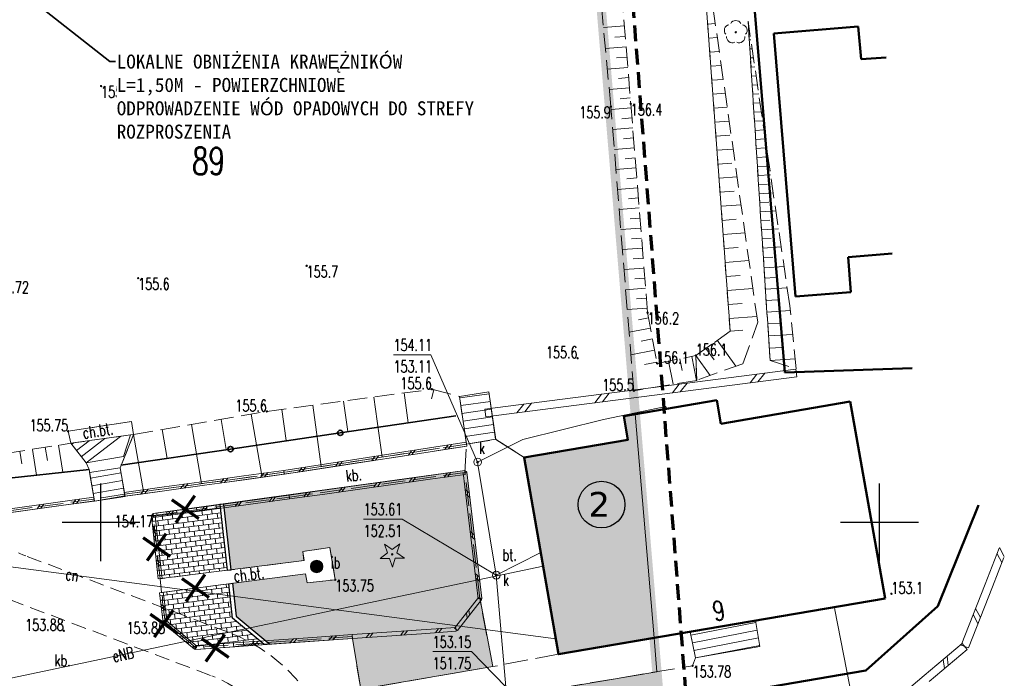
# Model space of a CAD drawing. Header units: feet. Extents: x 7492985 to 7493694, y 5986539 to 5988015.
# Tile 7 of 32: x 7493195 to 7493258, y 5986590 to 5986632. Entities that reach past the tile are written whole.
import ezdxf
from ezdxf import colors
from ezdxf.entities.mleader import LeaderData, LeaderLine
from ezdxf.enums import TextEntityAlignment as Align
from ezdxf.math import Vec2, Vec3

# ---------------------------------------------------------------- set-up
doc = ezdxf.new("R2010")
doc.units = ezdxf.units.FT
doc.header["$MEASUREMENT"] = 0
for name, pattern in [('1', [0]), ('1_1', [0]), ('1_14', [1, -1]), ('1_OTKC', [1.5, 1, -0.5]), ('1_OTKS', [0]), ('1_OTKSG', [0]), ('1_OTKU', [2, 1.5, -0.5]), ('1_OTRK', [1.75, 1.25, -0.5]), ('1_OTRKG', [1.75, 1.25, -0.5]), ('2', [1.5, 1, -0.5]), ('2_EGBS', [0]), ('2_EGBSG', [0]), ('2_EGBU_A', [0]), ('3_SUCP', [0]), ('3_SUEP_A', [0]), ('3_SUKP', [0]), ('3_SUTP_A', [0]), ('GDE', [0]), ('HIDDEN2', [4.7625, 3.175, -1.5875])]:
    doc.linetypes.add(name, pattern=pattern)
doc.layers.get('0').update_dxf_attribs({"color": 250, "linetype": 'CONTINUOUS', "lineweight": 100})
for name, color, linetype, lineweight in [('_budynek', 7, 'CONTINUOUS', 50), ('_k_kreskowanie', 250, 'CONTINUOUS', 5), ('_k_opis', 1, 'CONTINUOUS', 13), ('_k_widok', 7, 'CONTINUOUS', 18), ('_k_wymiar', 7, 'CONTINUOUS', 13), ('_k_zarys', 7, 'HIDDEN2', 20), ('_k_ściany', 7, 'CONTINUOUS', 35), ('DZIALKI_L_1', 2, '1', 50), ('EDZPD_L_0', 7, '1', 18), ('EDZTD_T_0', 7, 'CONTINUOUS', 25), ('EGBB_L_0', 250, '2_EGBU_A', 50), ('EGBE_L_3', 7, '2_EGBS', 18), ('Obrys', 7, 'CONTINUOUS', 25), ('OTD_E_T_7', 7, 'CONTINUOUS', 0), ('OTD_L_12', 7, 'CONTINUOUS', 18), ('OTD_T_4', 7, 'CONTINUOUS', 18), ('OTK_E_T_1', 7, 'CONTINUOUS', 0), ('OTK_E_T_3', 7, 'CONTINUOUS', 0), ('OTK_L_2', 7, '1_OTKC', 18), ('OTK_L_4', 7, '1_OTKU', 18), ('OTK_L_6', 7, '1_OTKS', 18), ('OTO_L_0', 7, 'CONTINUOUS', 35), ('OTR_L_1', 7, '1_OTRK', 18), ('OTR_T_0', 7, 'CONTINUOUS', 18), ('OTR_T_1', 7, 'CONTINUOUS', 18), ('OTZ_T_0', 250, 'CONTINUOUS', 18), ('OTZ_T_1', 250, 'CONTINUOUS', 18), ('SIATKA_L_0', 7, '1', 25), ('SUEP_E_T_0', 1, 'CONTINUOUS', 0), ('SUEP_L_0', 1, '3_SUEP_A', 18)]:
    doc.layers.add(name, color=color, linetype=linetype, lineweight=lineweight)
doc.layers.add('_k_niewidoczna', color=72, linetype='CONTINUOUS', lineweight=9, plot=False)
for name, color, linetype, lineweight, true_color in [('EADTD_T_0', 7, 'CONTINUOUS', 25, 0x800080), ('SUCP_E_T_0', 7, 'CONTINUOUS', 18, 0xd200d2), ('SUCP_L_0', 7, '3_SUCP', 18, 0xd200d2), ('SUK_E_T_4', 7, 'CONTINUOUS', 0, 0x803300), ('SUK_T_3', 7, 'CONTINUOUS', 18, 0x803300), ('SUKP_L_0', 7, '3_SUKP', 18, 0x803300), ('SUKR_T_0', 7, 'CONTINUOUS', 18, 0x803300), ('SUTP_L_0', 7, '3_SUTP_A', 18, 0xff9100), ('ZASIEG_L_0', 7, '2', 70, 0x2cd341)]:
    doc.layers.add(name, color=color, linetype=linetype, lineweight=lineweight, true_color=true_color)
doc.styles.add('GENERATED_STYLE_1', font='MS Gothic.ttf')
doc.styles.get("Standard").update_dxf_attribs({"font": 'Simplex.SHX', "width": 0.75})

# ---------------------------------------------------------------- blocks, each defined once
blk = doc.blocks.new('2_OTDI')
at = {"linetype": 'Continuous'}
for radius in [0.4, 0.375, 0.35, 0.325, 0.3, 0.275, 0.25, 0.225, 0.2, 0.175, 0.15, 0.125, 0.1, 0.075, 0.05, 0.025, 0.005]:
    blk.add_circle((0, 0), radius, dxfattribs=at)
blk = doc.blocks.new('2_OTRN')
at = {"linetype": 'Continuous'}
blk.add_circle((0, 0), 0.045, dxfattribs=at)
blk = doc.blocks.new('2_OTRS')
at = {"linetype": 'Continuous'}
blk.add_circle((0, 0), 0.045, dxfattribs=at)
blk = doc.blocks.new('2_OTZL')
at = {"linetype": 'Continuous'}
blk.add_circle((0, 0), 0.045, dxfattribs=at)
for centre, start, end in [((0, 0.375), 30.14012, 149.85988), ((-0.357, 0.116), 102.14447, 221.86002), ((0.357, 0.116), 318.13998, 77.85553), ((-0.22, -0.303), 174.14818, 293.85423), ((0.22, -0.303), 246.14577, 5.85182)]:
    blk.add_arc(centre, 0.375, start, end, dxfattribs=at)
blk = doc.blocks.new('2_OTZG')
at = {"linetype": 'Continuous'}
for p, q in [((-0.3012, 0.09375), (-0.4937, 0.6621)), ((-0.4937, 0.6621), (-0.0039, 0.31545)), ((-0.0039, 0.31545), (0.4771, 0.67415)), ((0.4771, 0.67415), (0.2988, 0.1012)), ((-0.78225, -0.26495), (-0.3012, 0.09375)), ((0.2988, 0.1012), (0.7886, -0.24545)), ((-0.18225, -0.2575), (-0.78225, -0.26495)), ((0.01025, -0.82585), (-0.18225, -0.2575)), ((0.1886, -0.2529), (0.01025, -0.82585)), ((0.7886, -0.24545), (0.1886, -0.2529))]:
    blk.add_line(p, q, dxfattribs=at)
blk.add_circle((0, 0), 0.045, dxfattribs=at)
blk = doc.blocks.new('4_SUKS')
at = {"linetype": 'Continuous'}
blk.add_circle((0, 0), 0.25, dxfattribs=at)
blk = doc.blocks.new('4_SUPS')
at = {"linetype": 'Continuous'}
blk.add_circle((0, 0), 0.0625, dxfattribs=at)
blk = doc.blocks.new('dz_89')
at = {"layer": '_k_kreskowanie', "ltscale": 0.01, "transparency": 33554559}
h = blk.add_hatch(dxfattribs=at)
h.set_pattern_fill('AR-B816', color=256, scale=0.04)
edge = h.paths.add_edge_path()
edge.add_line((25.62, -5.244), (25.634, 5.479))
edge.add_arc((32.884, 5.47), 7.25, 90, 179.92597, ccw=False)
edge.add_line((32.884, 12.72), (37.393, 12.72))
edge.add_line((37.393, 12.72), (37.393, 17.22))
edge.add_line((37.393, 17.22), (27.071, 17.22))
edge.add_arc((27.071, 24.47), 7.25, 220.82032, 270, ccw=False)
edge.add_line((21.585, 19.731), (19.582, 22.048))
edge.add_arc((24.501, 26.297), 6.5, 180.00089, 220.82041, ccw=False)
edge.add_line((18.001, 26.297), (18.001, 37.625))
edge.add_line((18.001, 37.625), (13.001, 37.625))
edge.add_line((13.001, 37.625), (13.001, 26.297))
edge.add_arc((24.502, 26.297), 11.5, 180.00065, 220.82016)
edge.add_line((15.799, 18.78), (19.06, 15.005))
edge.add_arc((14.141, 10.756), 6.5, -0.07374, 40.81973, ccw=False)
edge.add_line((20.641, 10.747), (20.601, -19.74))
edge.add_line((20.601, -19.74), (20.44, -24.096))
edge.add_line((20.44, -24.096), (27.266, -23.285))
edge.add_line((27.266, -23.285), (25.6, -21.229))
edge.add_line((25.6, -21.229), (25.62, -5.244))
at = {"layer": '_k_kreskowanie', "transparency": 33554534}
h = blk.add_hatch(color=252, dxfattribs=at)
h.dxf.hatch_style = 1
h.paths.add_polyline_path([(71.59, -22.862), (70.848, -22.962), (71.052, -24.481), (64.354, -25.373), (66.093, -38.086), (72.26, -37.264)])
at = {"layer": '_k_kreskowanie'}
h = blk.add_hatch(dxfattribs=at)
h.set_pattern_fill('AR-B816', color=256, scale=0.04, angle=5)
h.paths.add_polyline_path([(44.715, -27.657), (40.4, -28.092), (40.287, -28.225), (40.424, -30.153), (40.55, -30.248), (40.441, -30.393), (40.576, -32.298), (45.028, -31.903)])
h.paths.add_polyline_path([(45.092, -32.777), (40.624, -33.183), (40.705, -34.1), (44.957, -35.885, -0.044032), (46.667, -36.788), (47.228, -36.769), (45.256, -35.001)])
h.paths.add_polyline_path([(44.957, -35.885), (41.416, -34.398), (40.83, -35.175), (40.834, -35.183), (42.732, -36.884), (42.82, -36.916), (44.069, -36.874), (44.073, -36.869), (44.079, -36.874), (46.667, -36.788, 0.044032)])
h.paths.add_polyline_path([(41.416, -34.398), (40.705, -34.1), (40.793, -35.101), (40.83, -35.175)], flags=17)
at = {"layer": '_k_widok', "true_color": 0x727430, "transparency": 33554483}
h = blk.add_hatch(color=67, dxfattribs=at)
h.dxf.hatch_style = 1
h.paths.add_polyline_path([(72.464, -41.627), (72.362, -39.443), (53.603, -41.895), (53.84, -44.089)])
h.paths.add_polyline_path([(60.646, -26.181), (60.508, -26.067), (44.964, -27.632), (45.279, -31.881), (49.983, -31.463), (49.93, -30.871), (51.668, -30.695), (51.941, -32.767), (50.125, -32.9), (50.046, -32.326), (45.341, -32.754), (45.498, -34.882), (47.589, -36.757), (52.91, -36.58), (53.309, -39.863), (61.837, -38.718), (61.204, -34.486), (61.275, -34.401), (61.304, -34.311)])
at = {"layer": '_budynek'}
blk.add_lwpolyline([(71.59, -22.862), (70.848, -22.962), (71.052, -24.481), (64.354, -25.373), (66.093, -38.086), (72.26, -37.264)], dxfattribs=at)
at = {"layer": '_k_niewidoczna'}
for points in [[(59.516, -24.637), (58.339, -24.775), (52.455, -25.462), (50.101, -25.736), (47.635, -26.003), (45.061, -26.26), (43.774, -26.388), (41.2, -26.646), (39.656, -26.8), (38.645, -26.901), (38.648, -26.93), (38.407, -25.079), (39.347, -22.953), (39.249, -22.117), (35.147, -22.597), (35.298, -23.373), (36.221, -24.668), (36.405, -25.095), (36.668, -27.139), (29.746, -27.834)], [(27.276, -44.83), (36.234, -43.972), (40.538, -43.6), (41.261, -42.547), (50.081, -44.586), (53.84, -44.089), (53.603, -41.895), (72.362, -39.443), (72.26, -37.264), (66.093, -38.086), (64.354, -25.373), (62.569, -24.136), (62.253, -21.062), (60.353, -21.291), (60.693, -24.5), (59.516, -24.637)]]:
    blk.add_lwpolyline(points, dxfattribs=at)
blk.add_lwpolyline([(60.646, -26.181), (61.304, -34.311), (61.275, -34.401), (61.204, -34.486), (61.837, -38.718), (53.309, -39.863), (52.91, -36.58), (42.82, -36.916), (42.732, -36.884), (40.834, -35.183), (40.793, -35.101), (40.624, -33.183), (50.046, -32.326), (50.125, -32.9), (51.941, -32.767), (51.668, -30.695), (49.93, -30.871), (49.983, -31.463), (40.576, -32.298), (40.287, -28.225), (40.4, -28.092), (60.508, -26.067)], close=True, dxfattribs=at)
at = {"layer": '_k_widok', "lineweight": 30}
blk.add_lwpolyline([(44.965, -27.642), (44.716, -27.666), (45.028, -31.903), (45.279, -31.881)], close=True, dxfattribs=at)
blk.add_lwpolyline([(45.092, -32.777), (45.341, -32.754), (45.498, -34.882), (47.589, -36.757), (47.228, -36.769), (45.256, -35.001), (45.092, -32.777)], dxfattribs=at)
at = {"layer": '_k_wymiar', "linetype": 'Continuous', "const_width": 0.2}
for points in [[(43.329, -28.52), (41.637, -27.242), (42.483, -27.881), (43.122, -27.035), (41.844, -28.728)], [(41.397, -30.887), (39.704, -29.609), (40.55, -30.248), (41.19, -29.402), (39.911, -31.095)], [(43.792, -33.606), (42.099, -32.328), (42.945, -32.967), (43.585, -32.121), (42.306, -33.813)], [(41.674, -35.817), (39.981, -34.539), (40.828, -35.178), (41.467, -34.332), (40.188, -36.024)], [(44.92, -37.509), (43.227, -36.23), (44.073, -36.869), (44.713, -36.023), (43.434, -37.716)]]:
    blk.add_lwpolyline(points, dxfattribs=at)
at = {"layer": '_k_zarys', "color": 1, "ltscale": 0.7, "const_width": 0.6}
blk.add_lwpolyline([(6.603, 40.543), (6.603, 40.543), (68.502, 43.426), (72.464, -41.627), (50.081, -44.586), (41.261, -42.547), (32.734, -54.97), (26.769, -58.21), (-7.837, -62.869), (-10.81, -30.016), (5.084, -30.196), (5.148, -5.572), (5.752, 14.49), (6.603, 40.543), (6.603, 40.543)], dxfattribs=at)
at = {"layer": '_k_zarys', "color": 1, "ltscale": 0.3}
for points in [[(21.96, -24.016, 0.088802), (24.068, -27.27), (25.905, -29.253), (27.204, -30.642, 0.105682), (30.978, -33.269), (43.797, -38.652, -0.603013), (45.037, -52.748), (39.55, -55.361)], [(40.92, -58.031), (46.488, -55.38, 0.609512), (44.959, -35.886), (32.139, -30.503, -0.105682), (29.395, -28.592), (28.096, -27.204), (26.988, -26.019, -0.102507), (25.508, -23.594)]]:
    blk.add_lwpolyline(points, format="xyb", dxfattribs=at)
at = {"layer": 'Obrys', "lineweight": 25}
blk.add_circle((69.207, -28.581), 1.5, dxfattribs=at)
at = {"layer": 'Obrys', "lineweight": 20, "insert": (69.779, -27.786), "char_height": 1.5911, "width": 1.76347, "attachment_point": 3, "rotation": 357.87315, "style": 'GENERATED_STYLE_1'}
blk.add_mtext('{\\fVerdana|b0|i0|c238|p34;2}', dxfattribs=at)
at = {"layer": '_k_opis', "color": 7}
ml = blk.add_multileader_mtext('Standard', dxfattribs=at)
ml.set_content('{\\fMS Gothic|b0|i0|c128|p49;LOKALNE OBNI}Ż{\\fMS Gothic|b0|i0|c128|p49;ENIA KRAW}ĘŻ{\\fMS Gothic|b0|i0|c128|p49;NIKÓW L=1,50M - POWIERZCHNIOWE ODPROWADZENIE WÓD OPADOWYCH DO STREFY ROZPROSZENIA}', color=7, style='GENERATED_STYLE_1')
ml.set_leader_properties()
ml.build(insert=Vec2(0, 0))
ml.multileader.update_dxf_attribs({"text_right_attachment_type": 6, "dogleg_length": 0.36, "arrow_head_size": 1})
ctx = ml.context
ctx.base_point, ctx.char_height, ctx.arrow_head_size, ctx.landing_gap_size, ctx.plane_origin, ctx.plane_x_axis, ctx.plane_y_axis = Vec3(39.06, 1.023), 0.9, 1, 0.09, Vec3(63.689, -3.849), Vec3(0.999311, -0.037112), Vec3(0.037112, 0.999311)
ctx.right_attachment = 6
notes = []
notes.append((ctx, [(1, (1, 1, 0), (38.7, 1.037), (0.999311, -0.037112), 0.36, [(4, [(27.334, 10.017), (25.712, -7.062), (25.712, 3.927), (25.606, -16.002), (8.752, 26.525)], 0, [])])]))
ctx.mtext.insert, ctx.mtext.text_direction, ctx.mtext.rotation, ctx.mtext.width, ctx.mtext.flow_direction = Vec3(39.167, 1.472), Vec3(0.999311, -0.037112), 6.246065, 23.05638, 5
ctx.mtext.has_bg_fill, ctx.mtext.bg_color, ctx.mtext.bg_scale_factor, ctx.mtext.bg_transparency, ctx.mtext.use_window_bg_color = 1, -1073741824, 1, 0, 1
for ctx, leaders in notes:
    for number, flags, end, landing, length, lines in leaders:
        leader = LeaderData()
        leader.index, (leader.has_last_leader_line, leader.has_dogleg_vector, leader.attachment_direction) = number, flags
        leader.last_leader_point, leader.dogleg_vector, leader.dogleg_length = Vec3(end), Vec3(landing), length
        for number, points, colour, breaks in lines:
            line = LeaderLine()
            line.index, line.vertices, line.color, line.breaks = number, Vec3.list(points), colors.encode_raw_color(colour), breaks
            leader.lines.append(line)
        ctx.leaders.append(leader)

msp = doc.modelspace()

# ---------------------------------------------------------------- linework, layer by layer
at = {"layer": '_k_widok', "color": 6}
msp.add_lwpolyline([(7493234.318, 5986606.937), (7493233.58, 5986606.81), (7493233.84, 5986605.3), (7493227.18, 5986604.16), (7493229.39, 5986591.52), (7493235.522, 5986592.57), (7493234.318, 5986606.937)], dxfattribs=at)
at = {"layer": 'DZIALKI_L_1', "linetype": '1'}
for p, q in [((7493243.93, 5986609.62), (7493236.514, 5986698.869)), ((7493252.092, 5986609.901), (7493243.93, 5986609.62)), ((7493253.74, 5986594.61), (7493256.362, 5986601.09)), ((7493249.12, 5986590.47), (7493253.74, 5986594.61)), ((7493213.63, 5986584.43), (7493249.12, 5986590.47))]:
    msp.add_line(p, q, dxfattribs=at)
at = {"layer": 'EDZPD_L_0', "linetype": 'GDE', "lineweight": 18}
for p, q in [((7493243.93, 5986609.62), (7493236.514, 5986698.869)), ((7493252.092, 5986609.901), (7493243.93, 5986609.62)), ((7493253.74, 5986594.61), (7493256.362, 5986601.09)), ((7493249.12, 5986590.47), (7493253.74, 5986594.61)), ((7493213.63, 5986584.43), (7493249.12, 5986590.47))]:
    msp.add_line(p, q, dxfattribs=at)
at = {"layer": 'EGBB_L_0', "linetype": '2_EGBU_A'}
for p, q in [((7493248.64, 5986631.86), (7493243.21, 5986631.41)), ((7493243.21, 5986631.41), (7493244.6, 5986614.51)), ((7493248.83, 5986629.75), (7493248.64, 5986631.86)), ((7493250.42, 5986629.863), (7493248.83, 5986629.75)), ((7493247.98, 5986617.04), (7493250.822, 5986617.274)), ((7493248.16, 5986614.79), (7493247.98, 5986617.04)), ((7493244.6, 5986614.51), (7493248.16, 5986614.79)), ((7493239.56, 5986607.84), (7493233.58, 5986606.81)), ((7493239.82, 5986606.33), (7493239.56, 5986607.84)), ((7493248.12, 5986607.76), (7493239.82, 5986606.33)), ((7493250.36, 5986595.11), (7493248.12, 5986607.76)), ((7493233.58, 5986606.81), (7493233.84, 5986605.3)), ((7493233.84, 5986605.3), (7493227.18, 5986604.16)), ((7493227.18, 5986604.16), (7493229.39, 5986591.52)), ((7493229.39, 5986591.52), (7493250.36, 5986595.11))]:
    msp.add_line(p, q, dxfattribs=at)
at = {"layer": 'EGBE_L_3', "linetype": '2_EGBS'}
for p, q in [((7493242.029, 5986593.684), (7493237.85, 5986592.968)), ((7493237.893, 5986592.752), (7493242.05, 5986593.564)), ((7493242.32, 5986592.01), (7493242.029, 5986593.684)), ((7493237.988, 5986592.261), (7493242.136, 5986593.071)), ((7493238.084, 5986591.771), (7493242.221, 5986592.579)), ((7493238.18, 5986591.28), (7493242.307, 5986592.086)), ((7493238.18, 5986591.28), (7493242.32, 5986592.01))]:
    msp.add_line(p, q, dxfattribs=at)
at = {"layer": 'EGBE_L_3', "linetype": '2_EGBSG'}
msp.add_line((7493237.85, 5986592.968), (7493238.18, 5986591.28), dxfattribs=at)
at = {"layer": 'OTD_L_12'}
for p, q in [((7493239.636, 5986609.198), (7493244.628, 5986609.838)), ((7493239.699, 5986608.702), (7493244.692, 5986609.342)), ((7493241.696, 5986608.958), (7493242.132, 5986609.518)), ((7493242.196, 5986609.022), (7493242.631, 5986609.582)), ((7493244.628, 5986609.838), (7493244.692, 5986609.342)), ((7493234.643, 5986608.558), (7493239.636, 5986609.198)), ((7493234.707, 5986608.062), (7493239.699, 5986608.702)), ((7493236.704, 5986608.318), (7493237.139, 5986608.878)), ((7493237.203, 5986608.382), (7493237.639, 5986608.942)), ((7493229.651, 5986607.918), (7493234.643, 5986608.558)), ((7493229.714, 5986607.422), (7493234.707, 5986608.062)), ((7493231.711, 5986607.678), (7493232.147, 5986608.238)), ((7493232.211, 5986607.742), (7493232.646, 5986608.302)), ((7493224.658, 5986607.278), (7493229.651, 5986607.918)), ((7493224.722, 5986606.782), (7493229.714, 5986607.422)), ((7493226.719, 5986607.038), (7493227.154, 5986607.598)), ((7493227.218, 5986607.102), (7493227.654, 5986607.662)), ((7493224.658, 5986607.278), (7493224.722, 5986606.782)), ((7493223.451, 5986605.144), (7493221.109, 5986604.782)), ((7493223.489, 5986604.896), (7493221.147, 5986604.534)), ((7493222.28, 5986604.963), (7493222.084, 5986604.679)), ((7493222.514, 5986604.999), (7493222.318, 5986604.715)), ((7493223.489, 5986604.896), (7493223.451, 5986605.144)), ((7493218.767, 5986604.42), (7493216.425, 5986604.058)), ((7493217.596, 5986604.239), (7493217.4, 5986603.955)), ((7493217.83, 5986604.275), (7493217.634, 5986603.991)), ((7493221.109, 5986604.782), (7493218.767, 5986604.42)), ((7493221.147, 5986604.534), (7493218.805, 5986604.172)), ((7493219.938, 5986604.601), (7493219.742, 5986604.317)), ((7493220.172, 5986604.637), (7493219.976, 5986604.353)), ((7493214.083, 5986603.696), (7493211.741, 5986603.334)), ((7493213.146, 5986603.551), (7493212.95, 5986603.267)), ((7493216.425, 5986604.058), (7493214.083, 5986603.696)), ((7493216.463, 5986603.81), (7493214.121, 5986603.448)), ((7493215.254, 5986603.877), (7493215.058, 5986603.593)), ((7493215.488, 5986603.913), (7493215.292, 5986603.629)), ((7493218.805, 5986604.172), (7493216.463, 5986603.81)), ((7493209.18, 5986602.981), (7493206.618, 5986602.629)), ((7493211.743, 5986603.334), (7493209.18, 5986602.981)), ((7493211.777, 5986603.086), (7493209.215, 5986602.734)), ((7493210.462, 5986603.158), (7493210.24, 5986602.875)), ((7493210.718, 5986603.193), (7493210.496, 5986602.91)), ((7493211.779, 5986603.086), (7493211.741, 5986603.334)), ((7493211.777, 5986603.086), (7493211.743, 5986603.334)), ((7493214.121, 5986603.448), (7493211.779, 5986603.086)), ((7493212.912, 5986603.515), (7493212.716, 5986603.231)), ((7493221.107, 5986603.008), (7493218.851, 5986602.692)), ((7493223.363, 5986603.324), (7493221.107, 5986603.008)), ((7493223.397, 5986603.076), (7493221.141, 5986602.76)), ((7493222.235, 5986603.166), (7493222.044, 5986602.887)), ((7493222.46, 5986603.197), (7493222.269, 5986602.918)), ((7493223.504, 5986603.215), (7493223.256, 5986603.185)), ((7493223.256, 5986603.185), (7493223.576, 5986600.485)), ((7493223.397, 5986603.076), (7493223.363, 5986603.324)), ((7493223.504, 5986603.215), (7493223.824, 5986600.515)), ((7493206.618, 5986602.629), (7493204.055, 5986602.276)), ((7493206.652, 5986602.381), (7493204.09, 5986602.029)), ((7493205.337, 5986602.453), (7493205.115, 5986602.17)), ((7493205.593, 5986602.488), (7493205.371, 5986602.205)), ((7493209.215, 5986602.734), (7493206.652, 5986602.381)), ((7493207.899, 5986602.805), (7493207.677, 5986602.522)), ((7493208.155, 5986602.84), (7493207.933, 5986602.557)), ((7493216.595, 5986602.376), (7493214.339, 5986602.06)), ((7493218.851, 5986602.692), (7493216.595, 5986602.376)), ((7493218.885, 5986602.444), (7493216.629, 5986602.128)), ((7493217.723, 5986602.534), (7493217.532, 5986602.255)), ((7493217.948, 5986602.565), (7493217.757, 5986602.286)), ((7493221.141, 5986602.76), (7493218.885, 5986602.444)), ((7493219.979, 5986602.85), (7493219.788, 5986602.571)), ((7493220.204, 5986602.881), (7493220.013, 5986602.602)), ((7493204.055, 5986602.276), (7493201.493, 5986601.924)), ((7493201.527, 5986601.676), (7493201.493, 5986601.924)), ((7493204.09, 5986602.029), (7493201.527, 5986601.676)), ((7493202.774, 5986602.1), (7493202.552, 5986601.817)), ((7493203.03, 5986602.135), (7493202.808, 5986601.852)), ((7493212.083, 5986601.744), (7493209.898, 5986601.446)), ((7493214.339, 5986602.06), (7493212.083, 5986601.744)), ((7493212.117, 5986601.496), (7493212.083, 5986601.744)), ((7493212.117, 5986601.496), (7493212.083, 5986601.744)), ((7493214.373, 5986601.812), (7493212.117, 5986601.496)), ((7493213.211, 5986601.902), (7493213.02, 5986601.623)), ((7493213.436, 5986601.933), (7493213.245, 5986601.654)), ((7493216.629, 5986602.128), (7493214.373, 5986601.812)), ((7493215.467, 5986602.218), (7493215.276, 5986601.939)), ((7493215.692, 5986602.249), (7493215.501, 5986601.97)), ((7493223.384, 5986602.105), (7493223.664, 5986601.865)), ((7493223.416, 5986601.835), (7493223.696, 5986601.595)), ((7493197.24, 5986601.297), (7493194.946, 5986600.98)), ((7493197.274, 5986601.05), (7493194.98, 5986600.733)), ((7493196.093, 5986601.139), (7493195.898, 5986600.86)), ((7493196.322, 5986601.17), (7493196.127, 5986600.891)), ((7493199.533, 5986601.614), (7493197.24, 5986601.297)), ((7493199.567, 5986601.366), (7493197.274, 5986601.05)), ((7493198.386, 5986601.455), (7493198.191, 5986601.176)), ((7493198.616, 5986601.487), (7493198.42, 5986601.208)), ((7493199.567, 5986601.366), (7493199.533, 5986601.614)), ((7493207.713, 5986601.149), (7493205.528, 5986600.851)), ((7493206.839, 5986601.03), (7493206.654, 5986600.752)), ((7493209.898, 5986601.446), (7493207.713, 5986601.149)), ((7493209.932, 5986601.199), (7493207.747, 5986600.901)), ((7493208.806, 5986601.298), (7493208.621, 5986601.02)), ((7493209.024, 5986601.327), (7493208.839, 5986601.05)), ((7493212.117, 5986601.496), (7493209.932, 5986601.199)), ((7493210.991, 5986601.595), (7493210.806, 5986601.318)), ((7493211.209, 5986601.625), (7493211.024, 5986601.347)), ((7493194.946, 5986600.98), (7493192.653, 5986600.664)), ((7493194.98, 5986600.733), (7493192.687, 5986600.416)), ((7493203.484, 5986600.443), (7493203.236, 5986600.417)), ((7493203.236, 5986600.417), (7493203.456, 5986598.387)), ((7493205.528, 5986600.851), (7493203.343, 5986600.554)), ((7493203.377, 5986600.306), (7493203.343, 5986600.554)), ((7493205.562, 5986600.604), (7493203.377, 5986600.306)), ((7493203.484, 5986600.443), (7493203.704, 5986598.413)), ((7493204.436, 5986600.703), (7493204.251, 5986600.425)), ((7493204.654, 5986600.732), (7493204.469, 5986600.455)), ((7493207.747, 5986600.901), (7493205.562, 5986600.604)), ((7493206.621, 5986601), (7493206.436, 5986600.723)), ((7493223.576, 5986600.485), (7493223.896, 5986597.785)), ((7493223.824, 5986600.515), (7493224.144, 5986597.815)), ((7493203.324, 5986599.605), (7493203.594, 5986599.428)), ((7493203.346, 5986599.402), (7493203.616, 5986599.225)), ((7493223.704, 5986599.405), (7493223.984, 5986599.165)), ((7493223.736, 5986599.135), (7493224.016, 5986598.895)), ((7493203.456, 5986598.387), (7493203.676, 5986596.357)), ((7493203.704, 5986598.413), (7493203.924, 5986596.383)), ((7493256.784, 5986596.025), (7493257.694, 5986598.342)), ((7493257.864, 5986597.407), (7493257.552, 5986597.981)), ((7493258.018, 5986597.799), (7493257.706, 5986598.373)), ((7493203.544, 5986597.575), (7493203.814, 5986597.398)), ((7493203.566, 5986597.372), (7493203.836, 5986597.195)), ((7493223.896, 5986597.785), (7493224.216, 5986595.085)), ((7493224.144, 5986597.815), (7493224.464, 5986595.115)), ((7493257.249, 5986595.842), (7493257.99, 5986597.729)), ((7493224.024, 5986596.705), (7493224.304, 5986596.465)), ((7493203.924, 5986596.383), (7493203.676, 5986596.357)), ((7493224.056, 5986596.435), (7493224.336, 5986596.195)), ((7493255.247, 5986592.111), (7493256.784, 5986596.025)), ((7493203.756, 5986595.474), (7493204.004, 5986595.506)), ((7493203.996, 5986593.564), (7493203.756, 5986595.474)), ((7493204.244, 5986593.596), (7493204.004, 5986595.506)), ((7493255.713, 5986591.929), (7493257.249, 5986595.842)), ((7493204.124, 5986594.551), (7493203.852, 5986594.71)), ((7493224.241, 5986595.177), (7493222.701, 5986593.197)), ((7493224.439, 5986595.023), (7493222.899, 5986593.043)), ((7493224.464, 5986595.115), (7493224.216, 5986595.085)), ((7493224.439, 5986595.023), (7493224.241, 5986595.177)), ((7493204.148, 5986594.36), (7493203.876, 5986594.519)), ((7493223.471, 5986594.187), (7493223.515, 5986593.835)), ((7493223.625, 5986594.385), (7493223.669, 5986594.033)), ((7493256.327, 5986593.494), (7493256.016, 5986594.068)), ((7493256.481, 5986593.885), (7493256.169, 5986594.459)), ((7493203.996, 5986593.564), (7493204.244, 5986593.596)), ((7493204.04, 5986593.484), (7493204.2, 5986593.676)), ((7493206, 5986591.854), (7493204.04, 5986593.484)), ((7493206.16, 5986592.046), (7493204.2, 5986593.676)), ((7493205.18, 5986592.861), (7493204.824, 5986592.832)), ((7493218.351, 5986592.938), (7493216.131, 5986592.785)), ((7493217.241, 5986592.861), (7493217.037, 5986592.597)), ((7493217.463, 5986592.877), (7493217.259, 5986592.612)), ((7493220.571, 5986593.091), (7493218.351, 5986592.938)), ((7493220.589, 5986592.842), (7493218.369, 5986592.689)), ((7493219.461, 5986593.015), (7493219.257, 5986592.75)), ((7493219.683, 5986593.03), (7493219.479, 5986592.765)), ((7493222.791, 5986593.245), (7493220.571, 5986593.091)), ((7493222.809, 5986592.995), (7493220.589, 5986592.842)), ((7493221.681, 5986593.168), (7493221.477, 5986592.903)), ((7493221.903, 5986593.183), (7493221.699, 5986592.919)), ((7493222.899, 5986593.043), (7493222.701, 5986593.197)), ((7493222.809, 5986592.995), (7493222.791, 5986593.245)), ((7493205.376, 5986592.698), (7493205.02, 5986592.669)), ((7493208.586, 5986592.252), (7493206.071, 5986592.075)), ((7493207.329, 5986592.163), (7493207.095, 5986591.896)), ((7493207.58, 5986592.181), (7493207.346, 5986591.914)), ((7493211.101, 5986592.43), (7493208.586, 5986592.252)), ((7493211.119, 5986592.18), (7493208.604, 5986592.003)), ((7493209.844, 5986592.341), (7493209.61, 5986592.074)), ((7493210.095, 5986592.359), (7493209.861, 5986592.092)), ((7493213.616, 5986592.607), (7493211.101, 5986592.43)), ((7493213.634, 5986592.358), (7493211.119, 5986592.18)), ((7493212.359, 5986592.518), (7493212.125, 5986592.251)), ((7493212.61, 5986592.536), (7493212.376, 5986592.269)), ((7493216.131, 5986592.785), (7493213.616, 5986592.607)), ((7493216.149, 5986592.535), (7493213.634, 5986592.358)), ((7493214.874, 5986592.696), (7493214.64, 5986592.429)), ((7493215.125, 5986592.714), (7493214.891, 5986592.447)), ((7493216.149, 5986592.535), (7493216.131, 5986592.785)), ((7493216.149, 5986592.535), (7493216.131, 5986592.785)), ((7493218.369, 5986592.689), (7493216.149, 5986592.535)), ((7493252.879, 5986590.161), (7493255.319, 5986592.211)), ((7493255.319, 5986592.211), (7493255.641, 5986591.829)), ((7493206, 5986591.854), (7493206.16, 5986592.046)), ((7493206.089, 5986591.825), (7493206.071, 5986592.075)), ((7493208.604, 5986592.003), (7493206.089, 5986591.825)), ((7493253.201, 5986589.779), (7493255.641, 5986591.829)), ((7493255.247, 5986592.111), (7493255.713, 5986591.929)), ((7493254.177, 5986590.599), (7493254.099, 5986591.186)), ((7493254.421, 5986590.804), (7493254.343, 5986591.391)), ((7493250.439, 5986588.111), (7493252.879, 5986590.161))]:
    msp.add_line(p, q, dxfattribs=at)
at = {"layer": 'OTK_L_2', "linetype": '1_OTKC'}
for p, q in [((7493197.89, 5986605.85), (7493201.96, 5986606.48)), ((7493201.96, 5986606.48), (7493202.1, 5986605.65)), ((7493198.07, 5986605.08), (7493197.89, 5986605.85)), ((7493201.89, 5986605.61), (7493198.07, 5986605.08)), ((7493202.1, 5986605.65), (7493201.89, 5986605.61)), ((7493214.7, 5986598.37), (7493212.97, 5986598.13)), ((7493212.97, 5986598.13), (7493213.04, 5986597.54)), ((7493215.05, 5986596.31), (7493214.7, 5986598.37)), ((7493213.04, 5986597.54), (7493203.8, 5986596.37)), ((7493203.88, 5986595.49), (7493213.14, 5986596.68)), ((7493213.14, 5986596.68), (7493213.24, 5986596.11)), ((7493203.8, 5986596.37), (7493203.88, 5986595.49)), ((7493213.24, 5986596.11), (7493215.05, 5986596.31))]:
    msp.add_line(p, q, dxfattribs=at)
at = {"layer": 'OTK_L_4', "linetype": '1_OTKU'}
for p, q in [((7493223.47, 5986605.02), (7493211.76, 5986603.21)), ((7493223.38, 5986603.2), (7493223.47, 5986605.02)), ((7493223.47, 5986605.02), (7493225.35, 5986605.33)), ((7493225.35, 5986605.33), (7493227.18, 5986604.16)), ((7493227.18, 5986604.16), (7493229.39, 5986591.52)), ((7493211.76, 5986603.21), (7493201.51, 5986601.8)), ((7493212.1, 5986601.62), (7493223.38, 5986603.2)), ((7493224.34, 5986595.1), (7493223.38, 5986603.2)), ((7493201.51, 5986601.8), (7493199.55, 5986601.49)), ((7493199.55, 5986601.49), (7493192.67, 5986600.54)), ((7493203.36, 5986600.43), (7493212.1, 5986601.62)), ((7493203.8, 5986596.37), (7493203.36, 5986600.43)), ((7493203.88, 5986595.49), (7493203.8, 5986596.37)), ((7493204.12, 5986593.58), (7493203.88, 5986595.49)), ((7493225.16, 5986590.73), (7493224.34, 5986595.1)), ((7493206.08, 5986591.95), (7493204.12, 5986593.58)), ((7493237.85, 5986592.968), (7493229.39, 5986591.52)), ((7493238.18, 5986591.28), (7493237.85, 5986592.968)), ((7493216.14, 5986592.66), (7493206.08, 5986591.95)), ((7493216.68, 5986589.27), (7493216.14, 5986592.66)), ((7493229.39, 5986591.52), (7493225.16, 5986590.73)), ((7493238, 5986590.78), (7493238.18, 5986591.28)), ((7493225.16, 5986590.73), (7493216.68, 5986589.27)), ((7493229.44, 5986589.35), (7493238, 5986590.78))]:
    msp.add_line(p, q, dxfattribs=at)
at = {"layer": 'OTK_L_6', "linetype": '1_OTKS'}
for p, q in [((7493223.03, 5986608.09), (7493224.92, 5986608.39)), ((7493224.92, 5986608.39), (7493225.35, 5986605.33)), ((7493201.89, 5986605.61), (7493198.07, 5986605.08)), ((7493201.44, 5986604.23), (7493201.89, 5986605.61)), ((7493225.35, 5986605.33), (7493223.47, 5986605.02)), ((7493199.04, 5986603.82), (7493201.44, 5986604.23)), ((7493199.27, 5986603.2), (7493201.24, 5986603.49)), ((7493201.24, 5986603.49), (7493201.55, 5986601.65)), ((7493201.55, 5986601.65), (7493199.58, 5986601.36))]:
    msp.add_line(p, q, dxfattribs=at)
at = {"layer": 'OTK_L_6', "linetype": '1_OTKSG'}
for p, q in [((7493223.47, 5986605.02), (7493223.03, 5986608.09)), ((7493198.07, 5986605.08), (7493199.04, 5986603.82)), ((7493199.58, 5986601.36), (7493199.27, 5986603.2))]:
    msp.add_line(p, q, dxfattribs=at)
at = {"layer": 'OTK_L_6', "linetype": '1_1'}
for p, q in [((7493223.044, 5986607.99), (7493224.938, 5986608.261)), ((7493223.115, 5986607.495), (7493225.008, 5986607.766)), ((7493223.186, 5986607), (7493225.077, 5986607.271)), ((7493223.257, 5986606.505), (7493225.147, 5986606.776)), ((7493223.328, 5986606.01), (7493225.216, 5986606.281)), ((7493199.04, 5986603.82), (7493201.25, 5986605.521)), ((7493223.399, 5986605.515), (7493225.286, 5986605.785)), ((7493198.125, 5986605.009), (7493198.25, 5986605.105)), ((7493198.43, 5986604.612), (7493199.25, 5986605.244)), ((7493198.735, 5986604.216), (7493200.25, 5986605.382)), ((7493199.331, 5986602.839), (7493201.294, 5986603.17)), ((7493199.414, 5986602.346), (7493201.377, 5986602.677)), ((7493199.497, 5986601.853), (7493201.46, 5986602.184)), ((7493199.58, 5986601.36), (7493201.543, 5986601.691))]:
    msp.add_line(p, q, dxfattribs=at)
msp.add_point((7493223.47, 5986605.02), dxfattribs=at)
at = {"layer": 'OTO_L_0'}
for p, q in [((7493222.79, 5986606.84), (7493215.371, 5986605.744)), ((7493215.371, 5986605.744), (7493208.32, 5986604.702)), ((7493208.32, 5986604.702), (7493201.27, 5986603.66)), ((7493199.24, 5986603.4), (7493191.92, 5986602.6))]:
    msp.add_line(p, q, dxfattribs=at)
for centre in [(7493215.371, 5986605.744), (7493208.32, 5986604.702)]:
    msp.add_circle(centre, 0.17, dxfattribs=at)
at = {"layer": 'OTR_L_1', "linetype": '1_OTRKG'}
for p, q in [((7493233, 5986639.26), (7493234.03, 5986626.89)), ((7493240.41, 5986612.29), (7493238.44, 5986639.21)), ((7493242.48, 5986617.91), (7493241.56, 5986632.21)), ((7493234.03, 5986626.89), (7493235.11, 5986613.47)), ((7493242.98, 5986610.39), (7493242.48, 5986617.91)), ((7493235.11, 5986613.47), (7493235.72, 5986610.21)), ((7493238.21, 5986610.71), (7493240.41, 5986612.29)), ((7493235.72, 5986610.21), (7493238.21, 5986610.71)), ((7493210.66, 5986607.12), (7493221.26, 5986608.55)), ((7493221.26, 5986608.55), (7493223.03, 5986608.09)), ((7493202.1, 5986605.65), (7493210.66, 5986607.12)), ((7493192.15, 5986604.14), (7493198.07, 5986605.08))]:
    msp.add_line(p, q, dxfattribs=at)
at = {"layer": 'OTR_L_1', "linetype": '1_OTRK'}
for p, q in [((7493242.18, 5986612.85), (7493238.44, 5986639.21)), ((7493238.44, 5986639.21), (7493240.41, 5986612.29)), ((7493232.75, 5986626.71), (7493231.68, 5986638)), ((7493244.24, 5986613.91), (7493241.56, 5986632.21)), ((7493241.56, 5986632.21), (7493242.48, 5986617.91)), ((7493234.22, 5986608.45), (7493232.75, 5986626.71)), ((7493242.48, 5986617.91), (7493242.98, 5986610.39)), ((7493244.64, 5986609.85), (7493244.24, 5986613.91)), ((7493241.22, 5986610.19), (7493242.18, 5986612.85)), ((7493240.41, 5986612.29), (7493238.21, 5986610.71)), ((7493238.21, 5986610.71), (7493238.27, 5986609.12)), ((7493238.21, 5986610.71), (7493238.27, 5986609.12)), ((7493241.22, 5986610.19), (7493238.27, 5986609.12)), ((7493242.98, 5986610.39), (7493244.64, 5986609.85)), ((7493238.27, 5986609.12), (7493234.22, 5986608.45)), ((7493223.03, 5986608.09), (7493223.47, 5986605.02)), ((7493201.24, 5986603.49), (7493202.1, 5986605.65)), ((7493198.07, 5986605.08), (7493199.04, 5986603.82)), ((7493223.47, 5986605.02), (7493211.76, 5986603.21)), ((7493199.04, 5986603.82), (7493199.24, 5986603.4)), ((7493199.24, 5986603.4), (7493191.92, 5986602.6)), ((7493201.51, 5986601.8), (7493201.24, 5986603.49)), ((7493211.76, 5986603.21), (7493201.51, 5986601.8))]:
    msp.add_line(p, q, dxfattribs=at)
at = {"layer": 'OTR_L_1', "linetype": '1_1'}
for p, q in [((7493238.967, 5986632.011), (7493239.456, 5986632.047)), ((7493241.563, 5986632.161), (7493241.567, 5986632.161)), ((7493233.613, 5986631.895), (7493232.269, 5986631.783)), ((7493241.601, 5986631.58), (7493241.652, 5986631.583)), ((7493233.669, 5986631.223), (7493233.001, 5986631.167)), ((7493239.033, 5986631.11), (7493239.583, 5986631.151)), ((7493241.638, 5986630.998), (7493241.737, 5986631.004)), ((7493233.725, 5986630.555), (7493232.396, 5986630.444)), ((7493239.099, 5986630.21), (7493239.711, 5986630.254)), ((7493241.675, 5986630.417), (7493241.821, 5986630.426)), ((7493233.78, 5986629.89), (7493233.12, 5986629.835)), ((7493241.713, 5986629.835), (7493241.906, 5986629.847)), ((7493233.835, 5986629.23), (7493232.522, 5986629.12)), ((7493239.165, 5986629.309), (7493239.838, 5986629.358)), ((7493241.75, 5986629.253), (7493241.991, 5986629.269)), ((7493233.89, 5986628.573), (7493233.237, 5986628.519)), ((7493239.23, 5986628.408), (7493239.965, 5986628.462)), ((7493241.788, 5986628.672), (7493242.075, 5986628.69)), ((7493233.944, 5986627.92), (7493232.646, 5986627.812)), ((7493241.825, 5986628.09), (7493242.16, 5986628.112)), ((7493233.998, 5986627.271), (7493233.353, 5986627.217)), ((7493239.296, 5986627.508), (7493240.092, 5986627.566)), ((7493241.862, 5986627.509), (7493242.245, 5986627.533)), ((7493241.9, 5986626.927), (7493242.33, 5986626.955)), ((7493234.051, 5986626.625), (7493232.765, 5986626.521)), ((7493239.362, 5986626.607), (7493240.219, 5986626.67)), ((7493241.937, 5986626.346), (7493242.414, 5986626.376)), ((7493234.103, 5986625.982), (7493233.46, 5986625.93)), ((7493239.428, 5986625.706), (7493240.346, 5986625.774)), ((7493241.975, 5986625.764), (7493242.499, 5986625.798)), ((7493234.155, 5986625.339), (7493232.869, 5986625.235)), ((7493242.012, 5986625.182), (7493242.584, 5986625.219)), ((7493234.207, 5986624.696), (7493233.564, 5986624.644)), ((7493239.494, 5986624.806), (7493240.395, 5986624.872)), ((7493242.05, 5986624.601), (7493242.669, 5986624.641)), ((7493234.258, 5986624.053), (7493232.972, 5986623.949)), ((7493239.56, 5986623.905), (7493240.601, 5986623.981)), ((7493242.087, 5986624.019), (7493242.669, 5986624.057)), ((7493234.31, 5986623.41), (7493233.667, 5986623.358)), ((7493242.124, 5986623.438), (7493242.838, 5986623.484)), ((7493234.362, 5986622.767), (7493233.076, 5986622.663)), ((7493239.626, 5986623.004), (7493240.527, 5986623.07)), ((7493242.162, 5986622.856), (7493242.743, 5986622.893)), ((7493234.414, 5986622.124), (7493233.771, 5986622.072)), ((7493239.692, 5986622.104), (7493240.855, 5986622.189)), ((7493242.199, 5986622.274), (7493243.007, 5986622.326)), ((7493234.465, 5986621.481), (7493233.179, 5986621.377)), ((7493239.758, 5986621.203), (7493240.658, 5986621.269)), ((7493242.237, 5986621.693), (7493242.818, 5986621.73)), ((7493234.517, 5986620.838), (7493233.874, 5986620.786)), ((7493242.274, 5986621.111), (7493243.177, 5986621.169)), ((7493234.569, 5986620.195), (7493233.283, 5986620.091)), ((7493239.824, 5986620.302), (7493241.109, 5986620.396)), ((7493242.311, 5986620.53), (7493242.893, 5986620.567)), ((7493242.349, 5986619.948), (7493243.346, 5986620.012)), ((7493234.621, 5986619.552), (7493233.978, 5986619.5)), ((7493239.89, 5986619.402), (7493240.79, 5986619.468)), ((7493242.386, 5986619.367), (7493242.968, 5986619.404)), ((7493234.672, 5986618.909), (7493233.386, 5986618.805)), ((7493242.424, 5986618.785), (7493243.516, 5986618.855)), ((7493234.724, 5986618.266), (7493234.081, 5986618.214)), ((7493239.955, 5986618.501), (7493241.364, 5986618.604)), ((7493242.461, 5986618.203), (7493243.043, 5986618.241)), ((7493234.776, 5986617.623), (7493233.49, 5986617.519)), ((7493240.021, 5986617.6), (7493240.922, 5986617.666)), ((7493242.5, 5986617.61), (7493243.687, 5986617.689)), ((7493234.828, 5986616.98), (7493234.185, 5986616.928)), ((7493242.541, 5986616.992), (7493243.159, 5986617.033)), ((7493234.879, 5986616.337), (7493233.593, 5986616.233)), ((7493240.087, 5986616.7), (7493241.618, 5986616.812)), ((7493242.584, 5986616.349), (7493243.87, 5986616.435)), ((7493234.931, 5986615.694), (7493234.288, 5986615.642)), ((7493240.153, 5986615.799), (7493241.054, 5986615.865)), ((7493242.628, 5986615.679), (7493243.298, 5986615.724)), ((7493234.983, 5986615.051), (7493233.697, 5986614.947)), ((7493240.219, 5986614.898), (7493241.872, 5986615.019)), ((7493242.675, 5986614.982), (7493244.069, 5986615.075)), ((7493235.035, 5986614.408), (7493234.392, 5986614.356)), ((7493242.723, 5986614.256), (7493243.449, 5986614.304)), ((7493235.086, 5986613.765), (7493233.8, 5986613.662)), ((7493240.285, 5986613.998), (7493241.186, 5986614.064)), ((7493235.174, 5986613.127), (7493234.519, 5986613.004)), ((7493240.351, 5986613.097), (7493242.127, 5986613.227)), ((7493242.773, 5986613.507), (7493244.27, 5986613.607)), ((7493235.297, 5986612.472), (7493233.917, 5986612.213)), ((7493242.823, 5986612.747), (7493243.584, 5986612.797)), ((7493235.426, 5986611.782), (7493234.7, 5986611.646)), ((7493240.41, 5986612.291), (7493241.215, 5986612.35)), ((7493242.875, 5986611.974), (7493244.421, 5986612.076)), ((7493238.849, 5986611.169), (7493239.373, 5986610.44)), ((7493239.579, 5986611.693), (7493240.774, 5986610.028)), ((7493242.927, 5986611.188), (7493243.712, 5986611.24)), ((7493235.562, 5986611.056), (7493234.033, 5986610.77)), ((7493237.185, 5986610.504), (7493237.337, 5986609.748)), ((7493237.942, 5986610.656), (7493238.251, 5986609.117)), ((7493238.21, 5986610.71), (7493239.128, 5986609.431)), ((7493235.705, 5986610.291), (7493234.9, 5986610.141)), ((7493236.441, 5986610.355), (7493236.74, 5986608.867)), ((7493242.98, 5986610.39), (7493244.576, 5986610.496)), ((7493217.532, 5986608.047), (7493218.054, 5986604.183)), ((7493219.464, 5986608.308), (7493219.723, 5986606.394)), ((7493221.375, 5986608.52), (7493221.223, 5986607.934)), ((7493213.611, 5986607.518), (7493214.143, 5986603.578)), ((7493215.581, 5986607.784), (7493215.845, 5986605.833)), ((7493209.65, 5986606.947), (7493210.326, 5986603.013)), ((7493211.622, 5986607.25), (7493211.891, 5986605.261)), ((7493205.813, 5986606.288), (7493206.466, 5986602.482)), ((7493207.715, 5986606.614), (7493208.048, 5986604.68)), ((7493202.1, 5986605.65), (7493202.732, 5986601.968)), ((7493203.941, 5986605.966), (7493204.262, 5986604.094)), ((7493196.423, 5986604.818), (7493196.558, 5986603.97)), ((7493197.271, 5986604.953), (7493197.547, 5986603.215)), ((7493194.786, 5986604.559), (7493194.914, 5986603.75)), ((7493195.595, 5986604.687), (7493195.858, 5986603.03))]:
    msp.add_line(p, q, dxfattribs=at)
at = {"layer": 'OTR_L_1', "linetype": '1_14'}
msp.add_line((7493238.21, 5986610.71), (7493238.27, 5986609.12), dxfattribs=at)
at = {"layer": 'SIATKA_L_0', "linetype": '1'}
for p, q in [((7493200, 5986597.5), (7493200, 5986602.5)), ((7493250, 5986597.5), (7493250, 5986602.5)), ((7493197.5, 5986600), (7493202.5, 5986600)), ((7493247.5, 5986600), (7493252.5, 5986600))]:
    msp.add_line(p, q, dxfattribs=at)
at = {"layer": 'SUCP_L_0', "linetype": '3_SUCP'}
msp.add_line((7493188.543, 5986597.887), (7493229.217, 5986592.51), dxfattribs=at)
at = {"layer": 'SUEP_L_0', "linetype": '3_SUEP_A'}
msp.add_line((7493228.399, 5986597.19), (7493189.938, 5986589.091), dxfattribs=at)
at = {"layer": 'SUKP_L_0', "linetype": '3_SUKP'}
for p, q in [((7493236.28, 5986607.44), (7493232.27, 5986606.61)), ((7493236.333, 5986607.284), (7493236.28, 5986607.44)), ((7493232.27, 5986606.61), (7493227.1, 5986605.31)), ((7493227.1, 5986605.31), (7493224.19, 5986603.87)), ((7493224.19, 5986603.87), (7493225.39, 5986596.6)), ((7493228.245, 5986598.068), (7493225.39, 5986596.6)), ((7493226, 5986589.42), (7493225.39, 5986596.6))]:
    msp.add_line(p, q, dxfattribs=at)
at = {"layer": 'SUKR_T_0', "linetype": 'Continuous', "lineweight": 0}
for p, q in [((7493218.791, 5986610.76), (7493221.18, 5986610.76)), ((7493224.19, 5986603.87), (7493221.18, 5986610.76)), ((7493216.87, 5986600.2), (7493219.34, 5986600.2)), ((7493225.39, 5986596.6), (7493219.34, 5986600.2)), ((7493221.305, 5986591.688), (7493223.802, 5986591.688)), ((7493226, 5986589.42), (7493223.802, 5986591.688))]:
    msp.add_line(p, q, dxfattribs=at)
at = {"layer": 'SUTP_L_0', "linetype": '3_SUTP_A'}
for p, q in [((7493247.14, 5986594.38), (7493247.11, 5986594.55)), ((7493249.15, 5986584.04), (7493247.14, 5986594.38))]:
    msp.add_line(p, q, dxfattribs=at)
at = {"layer": 'ZASIEG_L_0', "linetype": '2'}
msp.add_line((7493238.489, 5986577.075), (7493230.511, 5986681.114), dxfattribs=at)

# ---------------------------------------------------------------- block references
at = {"layer": 'OTD_T_4'}
msp.add_blockref('2_OTDI', (7493213.85, 5986597.16), dxfattribs=at)
at = {"layer": 'OTR_T_0'}
for p in [(7493197.89, 5986605.85), (7493203.36, 5986600.43), (7493215.05, 5986596.31), (7493204.12, 5986593.58), (7493197.61, 5986593.03), (7493238, 5986590.78)]:
    msp.add_blockref('2_OTRS', p, dxfattribs=at)
at = {"layer": 'OTR_T_1'}
for p in [(7493200.01, 5986628.03), (7493212.15, 5986627.39), (7493232.75, 5986626.71), (7493234.03, 5986626.89), (7493213.21, 5986616.48), (7493202.39, 5986615.69), (7493235.11, 5986613.47), (7493230.61, 5986610.54), (7493238.21, 5986610.71), (7493235.72, 5986610.21), (7493221.26, 5986608.55), (7493234.22, 5986608.45), (7493210.66, 5986607.12), (7493250.77, 5986595.41)]:
    msp.add_blockref('2_OTRN', p, dxfattribs=at)
at = {"layer": 'OTZ_T_0'}
msp.add_blockref('2_OTZL', (7493240.77, 5986631.49), dxfattribs=at)
at = {"layer": 'OTZ_T_1'}
msp.add_blockref('2_OTZG', (7493218.71, 5986597.94), dxfattribs=at)
at = {"layer": 'SUK_T_3'}
for p in [(7493224.19, 5986603.87), (7493225.39, 5986596.6)]:
    msp.add_blockref('4_SUKS', p, dxfattribs=at)
at = {"layer": 'SUKR_T_0'}
for p in [(7493224.19, 5986603.87), (7493225.39, 5986596.6)]:
    msp.add_blockref('4_SUPS', p, dxfattribs=at)

# ---------------------------------------------------------------- texts
at = {"layer": 'EADTD_T_0', "width": 0.7}
msp.add_text('9', height=1.25, rotation=10.28937, dxfattribs=at).set_placement((7493239.79, 5986593.71), align=Align.CENTER)
at = {"layer": 'EDZTD_T_0', "width": 0.7}
msp.add_text('89', height=1.75, dxfattribs=at).set_placement((7493205.86, 5986624.088), align=Align.TOP_LEFT)
at = {"layer": 'OTD_E_T_7', "lineweight": 9, "width": 0.7}
msp.add_text('ib', height=0.75, dxfattribs=at).set_placement((7493215.072, 5986597.426), align=Align.MIDDLE)
at = {"layer": 'OTK_E_T_1', "lineweight": 9, "width": 0.7}
for rotation, p in [(8.88066, (7493199.802, 5986605.881)), (7.12502, (7493209.496, 5986596.657))]:
    msp.add_text('ch.bt.', height=0.75, rotation=rotation, dxfattribs=at).set_placement(p, align=Align.MIDDLE)
at = {"layer": 'OTK_E_T_3', "lineweight": 9, "width": 0.7}
msp.add_text('kb.', height=0.75, rotation=5.94004, dxfattribs=at).set_placement((7493216.233, 5986603.028), align=Align.MIDDLE)
for s, p in [('bt.', (7493226.253, 5986597.906)), ('kb.', (7493197.539, 5986591.119))]:
    msp.add_text(s, height=0.75, dxfattribs=at).set_placement(p, align=Align.MIDDLE)
at = {"layer": 'OTR_T_0', "lineweight": 9, "width": 0.7}
msp.add_text('155.72', height=0.75, dxfattribs=at).set_placement((7493192.9, 5986614.73))
for s, p in [('155.75', (7493197.89, 5986605.85)), ('153.88', (7493197.61, 5986593.03))]:
    msp.add_text(s, height=0.75, dxfattribs=at).set_placement(p, align=Align.RIGHT)
for s, p in [('154.17', (7493203.36, 5986600.43)), ('153.85', (7493204.12, 5986593.58))]:
    msp.add_text(s, height=0.75, dxfattribs=at).set_placement(p, align=Align.TOP_RIGHT)
for s, p in [('153.75', (7493215.05, 5986596.31)), ('153.78', (7493238, 5986590.78))]:
    msp.add_text(s, height=0.75, dxfattribs=at).set_placement(p, align=Align.TOP_LEFT)
at = {"layer": 'OTR_T_1', "lineweight": 9, "width": 0.7}
for s, p in [('155.9', (7493200.01, 5986628.03)), ('155.8', (7493212.15, 5986627.39)), ('156.4', (7493234.03, 5986626.89)), ('155.7', (7493213.21, 5986616.48)), ('155.6', (7493202.39, 5986615.69)), ('156.2', (7493235.11, 5986613.47))]:
    msp.add_text(s, height=0.75, dxfattribs=at).set_placement(p, align=Align.TOP_LEFT)
msp.add_text('155.9', height=0.75, dxfattribs=at).set_placement((7493232.75, 5986626.71), align=Align.TOP_RIGHT)
for s, p in [('155.6', (7493230.61, 5986610.54)), ('155.6', (7493221.26, 5986608.55)), ('155.5', (7493234.22, 5986608.45)), ('155.6', (7493210.66, 5986607.12))]:
    msp.add_text(s, height=0.75, dxfattribs=at).set_placement(p, align=Align.RIGHT)
for s, p in [('156.1', (7493238.21, 5986610.71)), ('156.1', (7493235.72, 5986610.21)), ('153.1', (7493250.77, 5986595.41))]:
    msp.add_text(s, height=0.75, dxfattribs=at).set_placement(p)
at = {"layer": 'SUCP_E_T_0', "lineweight": 9, "width": 0.7}
msp.add_text('cn', height=0.75, rotation=352.46976, dxfattribs=at).set_placement((7493198.144, 5986596.618), align=Align.MIDDLE)
at = {"layer": 'SUEP_E_T_0', "lineweight": 9, "width": 0.7}
msp.add_text('eNB', height=0.75, rotation=11.89102, dxfattribs=at).set_placement((7493201.413, 5986591.507), align=Align.MIDDLE)
at = {"layer": 'SUK_E_T_4', "lineweight": 9, "width": 0.7}
for p in [(7493224.279, 5986604.396), (7493225.823, 5986595.922)]:
    msp.add_text('k', height=0.75, dxfattribs=at).set_placement(p)
at = {"layer": 'SUKR_T_0', "lineweight": 9, "width": 0.7}
for s, p in [('154.11', (7493218.791, 5986611.76)), ('153.11', (7493218.791, 5986610.385)), ('153.61', (7493216.87, 5986601.2)), ('152.51', (7493216.87, 5986599.825)), ('153.15', (7493221.305, 5986592.688)), ('151.75', (7493221.305, 5986591.313))]:
    msp.add_text(s, height=0.75, dxfattribs=at).set_placement(p, align=Align.TOP_LEFT)

# ---------------------------------------------------------------- next in the draw order: block references
at = {"layer": '_k_ściany', "rotation": 2.126854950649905}
msp.add_blockref('dz_89', (7493161.929, 5986627.127), dxfattribs=at)

doc.saveas('drawing.dxf')
